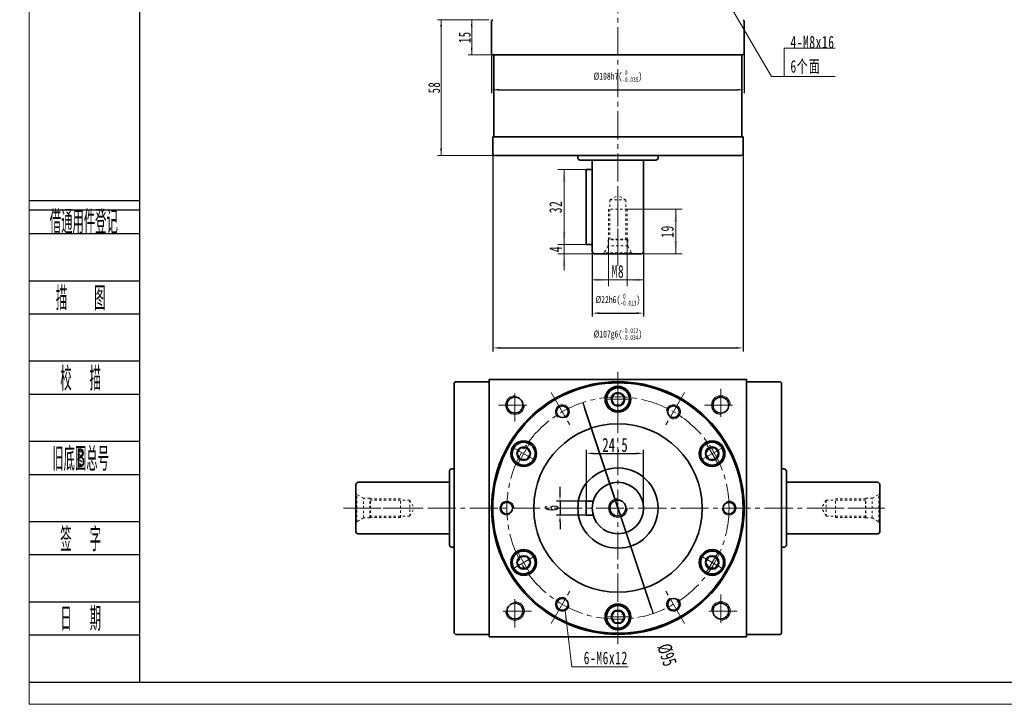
# Model space of a CAD drawing. Header units: millimetres. Extents: x -49 to 750, y 106 to 668.
# Tile 1 of 3: x -49 to 372, y 106 to 399. Entities that reach past the tile are written whole.
import ezdxf
from ezdxf.enums import TextEntityAlignment as Align

# ---------------------------------------------------------------- set-up
doc = ezdxf.new("R2010")
doc.units = ezdxf.units.MM
doc.set_wipeout_variables(frame=1)
doc.header["$PDSIZE"] = -5
doc.linetypes.add('点画线', pattern=[18, 12, -2, 2, -2])
doc.linetypes.add('虚线', pattern=[2, 1, -1])
doc.layers.get('0').update_dxf_attribs({"lineweight": 35})
doc.layers.add('2细线层', color=4, linetype='Continuous')
doc.layers.add('6文字层', color=3, linetype='Continuous')
for name, color, linetype, lineweight in [('中心线层', 1, '点画线', 18), ('图框_外框线', 7, 'Continuous', 18), ('尺寸线层', 3, 'Continuous', 18), ('粗实线层', 7, 'Continuous', 35)]:
    doc.layers.add(name, color=color, linetype=linetype, lineweight=lineweight)
doc.styles.add('PC_TEXTSTYLE', font='ISOCP.SHX', dxfattribs={"width": 0.707, "bigfont": 'GBCBIG.SHX'})
doc.styles.add('标准', font='txt', dxfattribs={"width": 0.667})
doc.dimstyles.new('a4-1-1', dxfattribs={"dimtxt": 3, "dimasz": 3, "dimexe": 1.5, "dimexo": 0, "dimgap": 0.5, "dimtad": 1, "dimdec": 3, "dimdsep": 46, "dimtxsty": '标准', "dimblk": '_CAXARROW', "dimcen": 0, "dimdle": 6, "dimazin": 2, "dimtfac": 0.707107, "dimtdec": 3, "dimtix": 1, "dimtmove": 2, "dimatfit": 3, "dimfxl": 0, "dimfrac": 2, "dimtolj": 1, "dimarcsym": 0})

# ---------------------------------------------------------------- blocks, each defined once
blk = doc.blocks.new('*X30')
at = {"layer": '尺寸线层', "linetype": 'Continuous'}
blk.add_hatch(color=0, dxfattribs=at).paths.add_polyline_path([(-24.28, 32.42), (-20.98, 28.1), (-22.15, 27.42)], flags=0)
at = {"layer": '尺寸线层', "color": 0, "linetype": 'Continuous'}
blk.add_line((-24.28, 32.42), (-5.4, 0), dxfattribs=at)
at = {"layer": '尺寸线层', "color": 0}
for p, q in [((0, 12.11), (21.83, 12.11)), ((0, 0), (0, 12.11)), ((-5.4, 0), (0, 0)), ((0, 0), (21.83, 0))]:
    blk.add_line(p, q, dxfattribs=at)
at = {"layer": '尺寸线层', "color": 0, "insert": (2.7, 1.08), "char_height": 5.4, "width": 36.2438, "attachment_point": 7, "line_spacing_factor": 1.15057, "style": '标准'}
blk.add_mtext('\\T1.1;4-M8x16\\P6个面', dxfattribs=at)
blk = doc.blocks.new('m8-11111_2')
at = {"layer": '中心线层', "linetype": '点画线', "lineweight": 18}
blk.add_line((27.67, 0), (-2.1, 0), dxfattribs=at)
at = {"layer": '粗实线层', "color": 6, "linetype": '虚线', "lineweight": 18}
for p, q in [((0, -6.6), (0, 6.6)), ((0, 6.6), (0.43, 5.86)), ((3.3, 4.2), (0.43, 5.86)), ((0.43, -5.86), (0.43, 5.86)), ((6, 4.2), (3.3, 4.2)), ((3.3, -4.2), (3.3, 4.2)), ((6.2, 4), (6, 4.2)), ((6, -4.2), (6, 4.2)), ((19, 4), (6.2, 4)), ((6.2, -4), (6.2, 4)), ((23, 3.4), (6.2, 3.4)), ((19, -4), (19, 4)), ((23, 3.4), (24.96, 0)), ((23, 3.4), (23, -3.4)), ((23, -3.4), (24.96, 0)), ((3.3, -4.2), (0.43, -5.86)), ((6, -4.2), (3.3, -4.2)), ((6.2, -4), (6, -4.2)), ((23, -3.4), (6.2, -3.4)), ((19, -4), (6.2, -4)), ((0, -6.6), (0.43, -5.86))]:
    blk.add_line(p, q, dxfattribs=at)
blk = doc.blocks.new('*X38')
at = {"layer": '尺寸线层', "linetype": 'Continuous'}
for points in [[(184.18, 302.96), (183.51, 308.36), (184.86, 308.36)], [(184.18, 298.96), (183.51, 293.56), (184.86, 293.56)]]:
    blk.add_hatch(color=0, dxfattribs=at).paths.add_polyline_path(points, flags=0)
at = {"layer": '尺寸线层', "color": 0, "linetype": 'Continuous'}
for p, q in [((184.18, 291.76), (184.18, 310.16)), ((193.72, 302.96), (181.48, 302.96)), ((197.22, 298.96), (181.48, 298.96))]:
    blk.add_line(p, q, dxfattribs=at)
at = {"layer": '尺寸线层', "color": 0, "insert": (180.61, 300.96), "char_height": 5.4, "width": 10.8, "attachment_point": 5, "rotation": 90, "line_spacing_factor": 1.15057, "style": '标准'}
blk.add_mtext('\\T1.1;4', dxfattribs=at)
blk = doc.blocks.new('_CAXARROW')
blk.add_hatch(color=0).paths.add_polyline_path([(0, 0), (-1, 0.125), (-1, -0.125)], flags=0)
blk = doc.blocks.new('*X39')
at = {"layer": '尺寸线层', "linetype": 'Continuous'}
for points in [[(184.18, 334.96), (183.51, 329.56), (184.86, 329.56)], [(184.18, 302.96), (183.51, 308.36), (184.86, 308.36)]]:
    blk.add_hatch(color=0, dxfattribs=at).paths.add_polyline_path(points, flags=0)
at = {"layer": '尺寸线层', "color": 0, "linetype": 'Continuous'}
for p, q in [((193.72, 334.96), (181.48, 334.96)), ((184.18, 302.96), (184.18, 334.96)), ((193.72, 302.96), (181.48, 302.96))]:
    blk.add_line(p, q, dxfattribs=at)
at = {"layer": '尺寸线层', "color": 0, "insert": (180.61, 318.96), "char_height": 5.4, "width": 10.8, "attachment_point": 5, "rotation": 90, "line_spacing_factor": 1.15057, "style": '标准'}
blk.add_mtext('\\T1.1;32', dxfattribs=at)
blk = doc.blocks.new('*X40')
at = {"layer": 'Defpoints', "color": 0}
for p in [(196.22, 299.96), (218.22, 299.96), (218.22, 273.57)]:
    blk.add_point(p, dxfattribs=at)
at = {"layer": '尺寸线层', "color": 0, "lineweight": -2}
for p, q in [((196.22, 299.96), (196.22, 272.07)), ((218.22, 299.96), (218.22, 272.07)), ((199.22, 273.57), (215.22, 273.57))]:
    blk.add_line(p, q, dxfattribs=at)
at = {"layer": '尺寸线层', "color": 0, "lineweight": -2, "xscale": 3, "yscale": 3, "zscale": 3, "rotation": 180}
blk.add_blockref('_CAXARROW', (196.22, 273.57), dxfattribs=at)
at = {"layer": '尺寸线层', "color": 0, "lineweight": -2, "xscale": 3, "yscale": 3, "zscale": 3}
blk.add_blockref('_CAXARROW', (218.22, 273.57), dxfattribs=at)
at = {"layer": '尺寸线层', "color": 0, "insert": (207.22, 279.37), "char_height": 3, "attachment_point": 5, "style": '标准'}
blk.add_mtext('\\A1;{\\A1;\\A1;%%C22h6({\\H0.707107x;\\S 0^ -0.013;})}', dxfattribs=at)
blk = doc.blocks.new('*X42')
at = {"layer": 'Defpoints', "color": 0}
for p in [(153.72, 341.46), (260.72, 341.46), (260.72, 258.7)]:
    blk.add_point(p, dxfattribs=at)
at = {"layer": '尺寸线层', "color": 0, "lineweight": -2}
for p, q in [((153.72, 341.46), (153.72, 257.2)), ((260.72, 341.46), (260.72, 257.2)), ((156.72, 258.7), (257.72, 258.7))]:
    blk.add_line(p, q, dxfattribs=at)
at = {"layer": '尺寸线层', "color": 0, "lineweight": -2, "xscale": 3, "yscale": 3, "zscale": 3, "rotation": 180}
blk.add_blockref('_CAXARROW', (153.72, 258.7), dxfattribs=at)
at = {"layer": '尺寸线层', "color": 0, "lineweight": -2, "xscale": 3, "yscale": 3, "zscale": 3}
blk.add_blockref('_CAXARROW', (260.72, 258.7), dxfattribs=at)
at = {"layer": '尺寸线层', "color": 0, "insert": (207.22, 264.64), "char_height": 3, "attachment_point": 5, "style": '标准'}
blk.add_mtext('\\A1;{\\A1;\\A1;%%C107g6({\\H0.707107x;\\S-0.012^ -0.034;})}', dxfattribs=at)
blk = doc.blocks.new('*X44')
at = {"layer": 'Defpoints', "color": 0}
for p in [(153.22, 390.49), (261.22, 388.71), (261.22, 369.03)]:
    blk.add_point(p, dxfattribs=at)
at = {"layer": '尺寸线层', "color": 0, "lineweight": -2}
for p, q in [((153.22, 390.49), (153.22, 367.53)), ((261.22, 388.71), (261.22, 367.53)), ((156.22, 369.03), (258.22, 369.03))]:
    blk.add_line(p, q, dxfattribs=at)
at = {"layer": '尺寸线层', "color": 0, "lineweight": -2, "xscale": 3, "yscale": 3, "zscale": 3, "rotation": 180}
blk.add_blockref('_CAXARROW', (153.22, 369.03), dxfattribs=at)
at = {"layer": '尺寸线层', "color": 0, "lineweight": -2, "xscale": 3, "yscale": 3, "zscale": 3}
blk.add_blockref('_CAXARROW', (261.22, 369.03), dxfattribs=at)
at = {"layer": '尺寸线层', "color": 0, "insert": (207.22, 374.82), "char_height": 3, "attachment_point": 5, "style": '标准'}
blk.add_mtext('\\A1;{\\A1;\\A1;%%C108h7({\\H0.707107x;\\S 0^ -0.035;})}', dxfattribs=at)
blk = doc.blocks.new('m8-11111_1')
at = {"layer": '中心线层', "linetype": '点画线', "lineweight": 18}
blk.add_line((27.67, 0), (-2.1, 0), dxfattribs=at)
at = {"layer": '粗实线层', "color": 6, "linetype": '虚线', "lineweight": 18}
for p, q in [((0, -6.6), (0, 6.6)), ((0, 6.6), (0.43, 5.86)), ((3.3, 4.2), (0.43, 5.86)), ((0.43, -5.86), (0.43, 5.86)), ((6, 4.2), (3.3, 4.2)), ((3.3, -4.2), (3.3, 4.2)), ((6.2, 4), (6, 4.2)), ((6, -4.2), (6, 4.2)), ((19, 4), (6.2, 4)), ((6.2, -4), (6.2, 4)), ((23, 3.4), (6.2, 3.4)), ((19, -4), (19, 4)), ((23, 3.4), (24.96, 0)), ((23, 3.4), (23, -3.4)), ((23, -3.4), (24.96, 0)), ((3.3, -4.2), (0.43, -5.86)), ((6, -4.2), (3.3, -4.2)), ((6.2, -4), (6, -4.2)), ((23, -3.4), (6.2, -3.4)), ((19, -4), (6.2, -4)), ((0, -6.6), (0.43, -5.86))]:
    blk.add_line(p, q, dxfattribs=at)
blk = doc.blocks.new('*X27')
at = {"layer": '中心线层', "linetype": '点画线', "lineweight": 18}
for p, q in [((0, -5.64), (0, 5.64)), ((-5.64, 0), (5.64, 0))]:
    blk.add_line(p, q, dxfattribs=at)
at = {"layer": '粗实线层'}
for p, q in [((-2.89, 0), (-1.44, 2.5)), ((-2.89, 0), (-1.44, -2.5)), ((-1.44, 2.5), (1.44, 2.5)), ((2.89, 0), (1.44, 2.5)), ((2.89, 0), (1.44, 2.5)), ((2.89, 0), (1.44, -2.5)), ((-1.44, -2.5), (1.44, -2.5))]:
    blk.add_line(p, q, dxfattribs=at)
blk.add_circle((0, 0), 2.89, dxfattribs=at)
for start, end in [(0, 180), (180, 360)]:
    blk.add_arc((0, 0), 4.89, start, end, dxfattribs=at)
blk = doc.blocks.new('*X46')
at = {"layer": 'Defpoints', "color": 0}
for p in [(193.72, 193.28), (182.46, 187.28), (193.72, 187.28)]:
    blk.add_point(p, dxfattribs=at)
at = {"layer": '尺寸线层', "color": 0, "lineweight": -2}
for p, q in [((182.46, 196.28), (182.46, 199.28)), ((193.72, 193.28), (180.96, 193.28)), ((182.46, 193.28), (182.46, 187.28)), ((193.72, 187.28), (180.96, 187.28)), ((182.46, 184.28), (182.46, 181.28))]:
    blk.add_line(p, q, dxfattribs=at)
at = {"layer": '尺寸线层', "color": 0, "lineweight": -2, "xscale": 3, "yscale": 3, "zscale": 3}
for p, rotation in [((182.46, 193.28), 270), ((182.46, 187.28), 90)]:
    blk.add_blockref('_CAXARROW', p, dxfattribs=dict(at, rotation=rotation))
at = {"layer": '尺寸线层', "color": 0, "insert": (178.89, 190.28), "char_height": 6, "attachment_point": 5, "rotation": 90, "style": '标准'}
blk.add_mtext('\\A1;6', dxfattribs=at)
blk = doc.blocks.new('*X47')
at = {"layer": 'Defpoints', "color": 0}
for p in [(218.22, 213.64), (193.72, 193.28), (218.22, 190.28)]:
    blk.add_point(p, dxfattribs=at)
at = {"layer": '尺寸线层', "color": 0, "lineweight": -2}
for p, q in [((193.72, 193.28), (193.72, 215.14)), ((218.22, 190.28), (218.22, 215.14)), ((196.72, 213.64), (215.22, 213.64))]:
    blk.add_line(p, q, dxfattribs=at)
at = {"layer": '尺寸线层', "color": 0, "lineweight": -2, "xscale": 3, "yscale": 3, "zscale": 3, "rotation": 180}
blk.add_blockref('_CAXARROW', (193.72, 213.64), dxfattribs=at)
at = {"layer": '尺寸线层', "color": 0, "lineweight": -2, "xscale": 3, "yscale": 3, "zscale": 3}
blk.add_blockref('_CAXARROW', (218.22, 213.64), dxfattribs=at)
at = {"layer": '尺寸线层', "color": 0, "insert": (205.97, 217.21), "char_height": 6, "attachment_point": 5, "style": '标准'}
blk.add_mtext('\\A1;24.5', dxfattribs=at)
blk = doc.blocks.new('*X48')
at = {"layer": '尺寸线层', "linetype": 'Continuous'}
blk.add_hatch(color=0, dxfattribs=at).paths.add_polyline_path([(-5.25, 23.98), (-3.94, 18.7), (-5.28, 18.54)], flags=0)
at = {"layer": '尺寸线层', "color": 0, "linetype": 'Continuous'}
blk.add_line((-5.25, 23.98), (-2.38, 0), dxfattribs=at)
at = {"layer": '尺寸线层', "color": 0}
for p, q in [((-2.38, 0), (0, 0)), ((0, 0), (21.71, 0)), ((0, 0), (0, 0))]:
    blk.add_line(p, q, dxfattribs=at)
at = {"layer": '尺寸线层', "color": 0, "insert": (2.7, 1.08), "char_height": 5.4, "width": 36.127, "attachment_point": 7, "line_spacing_factor": 1.15057, "style": '标准'}
blk.add_mtext('\\T1.1;6-M6x12', dxfattribs=at)
blk = doc.blocks.new('*X49')
at = {"layer": '尺寸线层', "linetype": 'Continuous'}
for points in [[(203.22, 287.76), (197.82, 288.43), (197.82, 287.08)], [(211.22, 287.76), (216.62, 288.43), (216.62, 287.08)]]:
    blk.add_hatch(color=0, dxfattribs=at).paths.add_polyline_path(points, flags=0)
at = {"layer": '尺寸线层', "color": 0, "linetype": 'Continuous'}
for p, q in [((203.22, 305.16), (203.22, 285.06)), ((211.22, 305.16), (211.22, 285.06)), ((196.02, 287.76), (218.42, 287.76))]:
    blk.add_line(p, q, dxfattribs=at)
at = {"layer": '尺寸线层', "color": 0, "insert": (207.22, 291.33), "char_height": 5.4, "width": 10.8, "attachment_point": 5, "line_spacing_factor": 1.15057, "style": '标准'}
blk.add_mtext('\\T1.1;M8', dxfattribs=at)
blk = doc.blocks.new('*X50')
at = {"layer": '尺寸线层', "linetype": 'Continuous'}
for points in [[(231.98, 317.96), (231.31, 312.56), (232.66, 312.56)], [(231.98, 298.96), (231.31, 304.36), (232.66, 304.36)]]:
    blk.add_hatch(color=0, dxfattribs=at).paths.add_polyline_path(points, flags=0)
at = {"layer": '尺寸线层', "color": 0, "linetype": 'Continuous'}
for p, q in [((211.22, 317.96), (234.68, 317.96)), ((231.98, 298.96), (231.98, 317.96)), ((217.22, 298.96), (234.68, 298.96))]:
    blk.add_line(p, q, dxfattribs=at)
at = {"layer": '尺寸线层', "color": 0, "insert": (228.4, 308.46), "char_height": 5.4, "width": 10.8, "attachment_point": 5, "rotation": 90, "line_spacing_factor": 1.15057, "style": '标准'}
blk.add_mtext('\\T1.1;19', dxfattribs=at)
blk = doc.blocks.new('*X51')
at = {"layer": 'Defpoints', "color": 0}
for p in [(192.17, 235.33), (222.26, 145.22)]:
    blk.add_point(p, dxfattribs=at)
at = {"layer": '尺寸线层', "color": 0, "lineweight": -2}
for p, q in [((192.17, 235.33), (222.26, 145.22)), ((221.31, 148.07), (193.12, 232.48))]:
    blk.add_line(p, q, dxfattribs=at)
at = {"layer": '尺寸线层', "color": 0, "lineweight": -2, "xscale": 3, "yscale": 3, "zscale": 3}
for p, rotation in [((192.17, 235.33), 108.4699202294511), ((222.26, 145.22), 288.4699202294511)]:
    blk.add_blockref('_CAXARROW', p, dxfattribs=dict(at, rotation=rotation))
at = {"layer": '尺寸线层', "color": 0, "insert": (228.17, 127.54), "char_height": 6, "attachment_point": 5, "rotation": 288.4699, "style": '标准'}
blk.add_mtext('\\A1;%%C95', dxfattribs=at)
blk = doc.blocks.new('*X52')
at = {"layer": '尺寸线层', "linetype": 'Continuous'}
for points in [[(144.72, 398.96), (144.34, 395.96), (145.09, 395.96)], [(144.72, 383.96), (144.34, 386.96), (145.09, 386.96)]]:
    blk.add_hatch(color=0, dxfattribs=at).paths.add_polyline_path(points, flags=0)
at = {"layer": '尺寸线层', "color": 0, "linetype": 'Continuous'}
for p, q in [((152.22, 398.96), (143.22, 398.96)), ((144.72, 383.96), (144.72, 398.96)), ((153.72, 383.96), (143.22, 383.96))]:
    blk.add_line(p, q, dxfattribs=at)
at = {"layer": '尺寸线层', "color": 0, "insert": (141.74, 391.46), "char_height": 5, "width": 10, "attachment_point": 5, "rotation": 90, "line_spacing_factor": 1.15057, "style": '标准'}
blk.add_mtext('\\T1.1;15', dxfattribs=at)
blk = doc.blocks.new('*X53')
at = {"layer": '尺寸线层', "linetype": 'Continuous'}
for points in [[(131.64, 398.96), (132.01, 395.96), (131.26, 395.96)], [(131.64, 340.96), (132.01, 343.96), (131.26, 343.96)]]:
    blk.add_hatch(color=0, dxfattribs=at).paths.add_polyline_path(points, flags=0)
at = {"layer": '尺寸线层', "color": 0, "linetype": 'Continuous'}
for p, q in [((152.22, 398.96), (130.14, 398.96)), ((131.64, 398.96), (131.64, 340.96)), ((154.22, 340.96), (130.14, 340.96))]:
    blk.add_line(p, q, dxfattribs=at)
at = {"layer": '尺寸线层', "color": 0, "insert": (128.67, 369.96), "char_height": 5, "width": 10, "attachment_point": 5, "rotation": 90, "line_spacing_factor": 1.15057, "style": '标准'}
blk.add_mtext('\\T1.1;58', dxfattribs=at)

msp = doc.modelspace()

# ---------------------------------------------------------------- linework, layer by layer
at = {"layer": '2细线层'}
for p, q in [((-44.485, 321.7556), (2.7695, 321.7556)), ((-44.485, 317.7188), (2.7695, 317.7188)), ((-44.485, 307.6267), (2.7695, 307.6267)), ((-44.485, 287.4425), (2.7695, 287.4425)), ((-44.485, 273.3135), (2.7695, 273.3135)), ((-44.485, 253.1293), (2.7695, 253.1293)), ((-44.485, 239.0003), (2.7695, 239.0003)), ((-44.485, 218.8161), (2.7695, 218.8161)), ((-44.485, 204.6872), (2.7695, 204.6872)), ((-44.485, 184.5029), (2.7695, 184.5029)), ((-44.485, 170.374), (2.7695, 170.374)), ((-44.485, 150.1898), (2.7695, 150.1898)), ((-44.485, 136.0608), (2.7695, 136.0608)), ((-44.485, 115.8766), (2.7695, 115.8766))]:
    msp.add_line(p, q, dxfattribs=at)
at = {"layer": '中心线层'}
for p, q in [((207.2162, 293.8067), (207.2162, 511.954)), ((207.2162, 132.2764), (207.2162, 248.2764)), ((163.2162, 227.2764), (163.2162, 241.2764)), ((251.2162, 241.2764), (251.2162, 227.2764)), ((178.7162, 239.6398), (187.1196, 225.0847)), ((235.7162, 239.6398), (227.3128, 225.0847)), ((156.2162, 234.2764), (170.2162, 234.2764)), ((244.2162, 234.2764), (258.2162, 234.2764)), ((89.9399, 190.2764), (321.3162, 190.2764)), ((163.2162, 139.2764), (163.2162, 153.2764)), ((178.7162, 140.9129), (187.1196, 155.4681)), ((235.7162, 140.9129), (227.3128, 155.4681)), ((251.2162, 153.2764), (251.2162, 139.2764)), ((170.2162, 146.2764), (156.2162, 146.2764)), ((258.2162, 146.2764), (244.2162, 146.2764))]:
    msp.add_line(p, q, dxfattribs=at)
at = {"layer": '粗实线层'}
for p, q in [((153.7162, 398.9588), (153.2162, 398.4588)), ((153.2162, 398.4588), (153.2162, 384.4588)), ((260.7162, 398.9588), (261.2162, 398.4588)), ((261.2162, 398.4588), (261.2162, 384.4588)), ((153.7162, 383.9588), (153.2162, 384.4588)), ((153.7162, 383.9588), (260.7162, 383.9588)), ((154.2162, 348.9588), (154.2162, 383.9588)), ((260.2162, 348.9588), (260.2162, 383.9588)), ((260.7162, 383.9588), (261.2162, 384.4588)), ((153.7162, 348.9588), (260.7162, 348.9588)), ((153.7162, 341.4588), (153.7162, 348.9588)), ((260.7162, 341.4588), (260.7162, 348.9588)), ((154.2162, 340.9588), (153.7162, 341.4588)), ((260.2162, 340.9588), (154.2162, 340.9588)), ((190.0662, 340.9588), (190.0662, 339.9588)), ((224.3662, 340.9588), (224.3662, 339.9588)), ((260.2162, 340.9588), (260.7162, 341.4588)), ((223.3662, 338.9588), (191.0662, 338.9588)), ((196.2162, 299.9588), (196.2162, 338.9588)), ((218.2162, 299.9588), (218.2162, 338.9588)), ((193.7162, 302.9588), (193.7162, 334.9588)), ((193.7162, 334.9588), (196.2162, 334.9588)), ((193.7162, 302.9588), (196.2162, 302.9588)), ((197.2162, 298.9588), (217.2162, 298.9588)), ((137.7162, 244.2764), (137.2162, 243.7764)), ((152.2162, 244.2764), (137.7162, 244.2764)), ((262.2162, 244.2764), (276.7162, 244.2764)), ((276.7162, 244.2764), (277.2162, 243.7764)), ((137.2162, 243.7764), (137.2162, 136.7764)), ((277.2162, 243.7764), (277.2162, 136.7764)), ((137.2162, 207.0264), (136.2162, 207.0264)), ((277.2162, 207.0264), (278.2162, 207.0264)), ((135.2162, 206.0264), (135.2162, 174.5264)), ((279.2162, 206.0264), (279.2162, 174.5264)), ((95.2162, 200.2764), (95.2162, 180.2764)), ((135.2162, 201.2764), (96.2162, 201.2764)), ((279.2162, 201.2764), (318.2162, 201.2764)), ((319.2162, 200.2764), (319.2162, 180.2764)), ((193.7162, 193.2764), (193.7162, 187.2764)), ((193.7162, 193.2764), (196.6332, 193.2764)), ((193.7162, 187.2764), (196.6332, 187.2764)), ((135.2162, 179.2764), (96.2162, 179.2764)), ((279.2162, 179.2764), (318.2162, 179.2764)), ((137.2162, 173.5264), (136.2162, 173.5264)), ((277.2162, 173.5264), (278.2162, 173.5264)), ((137.2162, 136.7764), (137.7162, 136.2764)), ((152.2162, 136.2764), (137.7162, 136.2764)), ((262.2162, 136.2764), (276.7162, 136.2764)), ((277.2162, 136.7764), (276.7162, 136.2764))]:
    msp.add_line(p, q, dxfattribs=at)
for points in [[(152.2162, 135.2764), (152.2162, 245.2764)], [(152.2162, 244.6764), (152.2162, 245.2764), (262.2162, 245.2764), (262.2162, 244.6764)], [(262.2162, 135.2764), (262.2162, 245.2764)], [(262.2162, 135.2764), (152.2162, 135.2764)]]:
    msp.add_lwpolyline(points, dxfattribs=at)
for centre, radius in [((207.2162, 190.2764), 54), ((207.2162, 190.2764), 53.5), ((207.2162, 236.7764), 5.5), ((163.2162, 234.2764), 3.4), ((251.2162, 234.2764), 3.4), ((183.4662, 231.4126), 2.5), ((230.9662, 231.4126), 2.5), ((207.2162, 190.2764), 36), ((166.946, 213.5264), 5.5), ((247.4864, 213.5264), 5.5), ((207.2162, 190.2764), 17.15), ((207.2162, 190.2764), 11), ((207.2162, 190.2764), 3.4), ((159.7162, 190.2764), 2.5), ((254.7162, 190.2764), 2.5), ((166.946, 167.0264), 5.5), ((247.4864, 167.0264), 5.5), ((183.4662, 149.1402), 2.5), ((230.9662, 149.1402), 2.5), ((163.2162, 146.2764), 3.4), ((207.2162, 143.7764), 5.5), ((251.2162, 146.2764), 3.4)]:
    msp.add_circle(centre, radius, dxfattribs=at)
for centre, start, end in [((191.0662, 339.9588), 180, 270), ((223.3662, 339.9588), 270, 0), ((197.2162, 299.9588), 180, 270), ((217.2162, 299.9588), 270, 0), ((136.2162, 206.0264), 90, 180), ((278.2162, 206.0264), 0, 90), ((96.2162, 200.2764), 90, 180), ((318.2162, 200.2764), 0, 90), ((96.2162, 180.2764), 180, 270), ((318.2162, 180.2764), 270, 0), ((136.2162, 174.5264), 180, 270), ((278.2162, 174.5264), 270, 0)]:
    msp.add_arc(centre, 1, start, end, dxfattribs=at)
at = {"layer": '粗实线层', "lineweight": 18}
for centre, radius, start, end in [((163.2162, 234.2764), 4, 90, 360), ((251.2162, 234.2764), 4, 0, 270), ((183.4662, 231.4126), 3, 300, 231.186415), ((230.9662, 231.4126), 3, 240, 171.186415), ((207.2162, 190.2764), 4, 90, 0), ((159.7162, 190.2764), 3, 0, 291.186415), ((254.7162, 190.2764), 3, 180, 111.186415), ((183.4662, 149.1402), 3, 60, 351.186415), ((230.9662, 149.1402), 3, 120, 51.186415), ((163.2162, 146.2764), 4, 180, 90), ((251.2162, 146.2764), 4, 270, 180)]:
    msp.add_arc(centre, radius, start, end, dxfattribs=at)

# ---------------------------------------------------------------- block references
at = {"layer": '尺寸线层'}
msp.add_blockref('*X30', (278.2673, 374.6478), dxfattribs=at)
at = {"layer": '粗实线层'}
for name, p, rotation in [('m8-11111_2', (207.2162, 298.9588), 90), ('*X27', (247.4864, 213.5264), 299.9999999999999)]:
    msp.add_blockref(name, p, dxfattribs=dict(at, rotation=rotation))
msp.add_blockref('m8-11111_1', (95.2162, 190.2764), dxfattribs=at)
at = {"layer": '粗实线层', "xscale": -1}
msp.add_blockref('m8-11111_1', (319.2162, 190.2764), dxfattribs=at)

# ---------------------------------------------------------------- texts
at = {"layer": '6文字层', "color": 3, "style": 'PC_TEXTSTYLE'}
for s, width, p in [('借通用件登记', 0.667, (-21.114, 312.9403)), ('描   图', 0.6667, (-22.4608, 280.378)), ('校  描', 0.667, (-22.4608, 246.0648)), ('旧底图总号', 0.667, (-22.4608, 211.7516)), ('签  字', 0.667, (-22.4608, 177.4385)), ('日  期', 0.667, (-22.4482, 143.3267))]:
    msp.add_text(s, height=10.09211, dxfattribs=dict(at, width=width)).set_placement(p, align=Align.MIDDLE)
at = {"layer": '6文字层', "width": 0.707}
msp.add_text('B', height=8.0737, dxfattribs=at).set_placement((-22.4608, 211.7516), align=Align.MIDDLE)

# ---------------------------------------------------------------- dimensions: what is measured, and where the dimension line sits
at = {"layer": '尺寸线层'}
for base, p1, p2, picture, middle in [((131.6386, 340.9588), (152.2162, 398.9588), (154.2162, 340.9588), '*X53', (128.6656, 369.9588)), ((144.7162, 398.9588), (153.7162, 383.9588), (152.2162, 398.9588), '*X52', (141.7432, 391.4588))]:
    dim = msp.add_linear_dim(base=base, p1=p1, p2=p2, angle=90, dimstyle='a4-1-1', override={"dimtxt": 5, "dimsah": 1, "dimtfill": 1, "dimtzin": 0}, dxfattribs=at)
    dim.commit()
    dim.dimension.update_dxf_attribs({"geometry": picture, "text_midpoint": middle})
for base, p1, p2, text, override, picture, middle in [((261.2162, 369.0299), (153.2162, 390.4933), (261.2162, 388.7113), '{\\A1;\\A1;%%C108h7({\\H0.707107x;\\S 0^ -0.035;})}', {"dimpost": '%%C<>', "dimsah": 1, "dimtp": 0, "dimtm": 0.035, "dimtdec": 3, "dimtfill": 1, "dimtzin": 8}, '*X44', (207.2162, 374.8245)), ((260.7162, 258.7022), (153.7162, 341.4588), (260.7162, 341.4588), '{\\A1;\\A1;%%C107g6({\\H0.707107x;\\S-0.012^ -0.034;})}', {"dimpost": '%%C<>', "dimsah": 1, "dimtp": -0.012, "dimtm": 0.034, "dimtdec": 3, "dimtfill": 1, "dimtzin": 8}, '*X42', (207.2162, 264.6419)), ((218.2162, 273.5742), (196.2162, 299.9588), (218.2162, 299.9588), '{\\A1;\\A1;%%C22h6({\\H0.707107x;\\S 0^ -0.013;})}', {"dimpost": '%%C<>', "dimsah": 1, "dimtp": 0, "dimtm": 0.013, "dimtdec": 3, "dimtfill": 1, "dimtzin": 8}, '*X40', (207.2162, 279.3688))]:
    dim = msp.add_linear_dim(base=base, p1=p1, p2=p2, text=text, dimstyle='a4-1-1', override=override, dxfattribs=at)
    dim.commit()
    dim.dimension.update_dxf_attribs({"geometry": picture, "text_midpoint": middle, "dimtype": 160})
for base, p1, p2, angle, override, picture, middle in [((184.1816, 334.9588), (193.7162, 302.9588), (193.7162, 334.9588), 90, {"dimsah": 1, "dimtfill": 1, "dimtzin": 0}, '*X39', (180.6117, 318.9588)), ((231.9826, 317.9588), (217.2162, 298.9588), (211.2162, 317.9588), 90, {"dimsah": 1, "dimtfill": 1, "dimtzin": 0}, '*X50', (228.3977, 308.4588)), ((184.1816, 302.9588), (197.2162, 298.9588), (193.7162, 302.9588), 90, {"dimsah": 1, "dimtfill": 1, "dimtzin": 0}, '*X38', (180.6117, 300.9588)), ((182.4569, 187.2764), (193.7162, 193.2764), (193.7162, 187.2764), 270, {"dimtxt": 6, "dimsah": 1, "dimtfill": 1, "dimtzin": 0}, '*X46', (178.8871, 190.2764))]:
    dim = msp.add_linear_dim(base=base, p1=p1, p2=p2, angle=angle, dimstyle='a4-1-1', override=override, dxfattribs=at)
    dim.commit()
    dim.dimension.update_dxf_attribs({"geometry": picture, "text_midpoint": middle, "dimtype": 160})
for base, p1, p2, override, picture, middle in [((211.2162, 287.7568), (203.2162, 305.1588), (211.2162, 305.1588), {"dimpost": 'M<>', "dimsah": 1, "dimtfac": 1, "dimtfill": 1, "dimtzin": 0}, '*X49', (207.2162, 291.3267)), ((218.2162, 213.6379), (193.7162, 193.2764), (218.2162, 190.2764), {"dimtxt": 6, "dimsah": 1, "dimtfill": 1, "dimtzin": 0}, '*X47', (205.9662, 217.2077))]:
    dim = msp.add_linear_dim(base=base, p1=p1, p2=p2, dimstyle='a4-1-1', override=override, dxfattribs=at)
    dim.commit()
    dim.dimension.update_dxf_attribs({"geometry": picture, "text_midpoint": middle, "dimtype": 160})

# ---------------------------------------------------------------- next in the draw order: wipeouts: each hides what was drawn before it
for points in [[(212.1062, 236.7764), (212.0369, 237.5968), (212.0369, 237.5968), (211.6215, 238.899), (210.8618, 240.0354), (209.8174, 240.9171), (208.5697, 241.4753), (207.2162, 241.6664), (207.2162, 241.6664), (205.8627, 241.4753), (204.615, 240.9171), (203.5705, 240.0354), (202.8109, 238.899), (202.3955, 237.5968), (202.3955, 237.5968), (202.3262, 236.7764), (202.3262, 236.7764), (202.4928, 235.5107), (202.9813, 234.3314), (203.7584, 233.3186), (204.7712, 232.5415), (205.9506, 232.053), (207.2162, 231.8864), (207.2162, 231.8864), (208.7273, 232.1257), (210.0904, 232.8203), (211.1723, 233.9021), (211.8668, 235.2653)], [(169.391, 217.7612), (168.6459, 218.1114), (168.6459, 218.1114), (167.3104, 218.4028), (165.9464, 218.3131), (164.6606, 217.8494), (163.5533, 217.048), (162.7111, 215.9714), (162.7111, 215.9714), (162.1998, 214.7037), (162.0594, 213.344), (162.3008, 211.9986), (162.9051, 210.7726), (163.8252, 209.7617), (163.8252, 209.7617), (164.501, 209.2915), (164.501, 209.2915), (165.6804, 208.803), (166.946, 208.6364), (168.2116, 208.803), (169.391, 209.2915), (170.4038, 210.0686), (171.1809, 211.0814), (171.1809, 211.0814), (171.7291, 212.5097), (171.8092, 214.0375), (171.4132, 215.5153), (170.58, 216.7984)], [(164.501, 171.2612), (163.8252, 170.791), (163.8252, 170.791), (162.9051, 169.7801), (162.3008, 168.5541), (162.0594, 167.2087), (162.1998, 165.849), (162.7111, 164.5814), (162.7111, 164.5814), (163.5533, 163.5047), (164.6606, 162.7033), (165.9464, 162.2396), (167.3104, 162.15), (168.6459, 162.4413), (168.6459, 162.4413), (169.391, 162.7915), (169.391, 162.7915), (170.4038, 163.5686), (171.1809, 164.5814), (171.6694, 165.7607), (171.836, 167.0264), (171.6694, 168.292), (171.1809, 169.4714), (171.1809, 169.4714), (170.218, 170.6603), (168.9349, 171.4936), (167.4571, 171.8896), (165.9293, 171.8095)], [(245.0414, 162.7915), (245.7865, 162.4413), (245.7865, 162.4413), (247.122, 162.15), (248.4859, 162.2396), (249.7718, 162.7033), (250.879, 163.5047), (251.7212, 164.5814), (251.7212, 164.5814), (252.2325, 165.849), (252.373, 167.2087), (252.1316, 168.5541), (251.5273, 169.7801), (250.6072, 170.791), (250.6072, 170.791), (249.9314, 171.2612), (249.9314, 171.2612), (248.752, 171.7497), (247.4864, 171.9164), (246.2207, 171.7497), (245.0414, 171.2612), (244.0286, 170.4841), (243.2515, 169.4714), (243.2515, 169.4714), (242.7032, 168.0431), (242.6231, 166.5152), (243.0191, 165.0374), (243.8524, 163.7543)], [(202.3262, 143.7764), (202.3955, 142.956), (202.3955, 142.956), (202.8109, 141.6537), (203.5705, 140.5173), (204.615, 139.6356), (205.8627, 139.0774), (207.2162, 138.8864), (207.2162, 138.8864), (208.5697, 139.0774), (209.8174, 139.6356), (210.8618, 140.5173), (211.6215, 141.6537), (212.0369, 142.956), (212.0369, 142.956), (212.1062, 143.7764), (212.1062, 143.7764), (211.9396, 145.042), (211.451, 146.2214), (210.6739, 147.2341), (209.6612, 148.0112), (208.4818, 148.4997), (207.2162, 148.6664), (207.2162, 148.6664), (205.7051, 148.427), (204.3419, 147.7325), (203.2601, 146.6506), (202.5655, 145.2875)]]:
    msp.add_wipeout(points).dxf.layer = '粗实线层'

# ---------------------------------------------------------------- next in the draw order: linework, layer by layer
at = {"layer": '中心线层'}
msp.add_circle((207.2162, 190.2764), 47.5, dxfattribs=at)
at = {"layer": '图框_外框线', "color": 3}
msp.add_lwpolyline([(-44.5097, 106.4207), (749.7818, 106.4207), (749.7818, 668.0983), (-44.5097, 668.0983)], close=True, dxfattribs=at)
at = {"layer": '图框_外框线', "color": 3, "lineweight": 25}
msp.add_lwpolyline([(2.7695, 115.8766), (740.3259, 115.8766), (740.3259, 658.6425), (2.7695, 658.6425)], close=True, dxfattribs=at)

# ---------------------------------------------------------------- next in the draw order: block references
at = {"layer": '尺寸线层'}
msp.add_blockref('*X48', (189.8966, 122.4002), dxfattribs=at)
at = {"layer": '粗实线层'}
msp.add_blockref('*X27', (207.2162, 236.7764), dxfattribs=at)
for p, rotation in [((166.946, 213.5264), 59.99999999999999), ((166.946, 167.0264), 120), ((247.4864, 167.0264), 239.9999999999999), ((207.2162, 143.7764), 180)]:
    msp.add_blockref('*X27', p, dxfattribs=dict(at, rotation=rotation))

# ---------------------------------------------------------------- next in the draw order: dimensions: what is measured, and where the dimension line sits
at = {"layer": '尺寸线层'}
dim = msp.add_diameter_dim_2p(p1=(192.1679, 235.3296), p2=(222.2645, 145.2231), dimstyle='a4-1-1', override={"dimtxt": 6, "dimpost": '%%C<>', "dimsah": 1, "dimtfill": 1, "dimtzin": 0}, dxfattribs=at)
dim.commit()
dim.dimension.update_dxf_attribs({"geometry": '*X51', "text_midpoint": (228.1706, 127.5409), "dimtype": 163})

doc.saveas('drawing.dxf')
